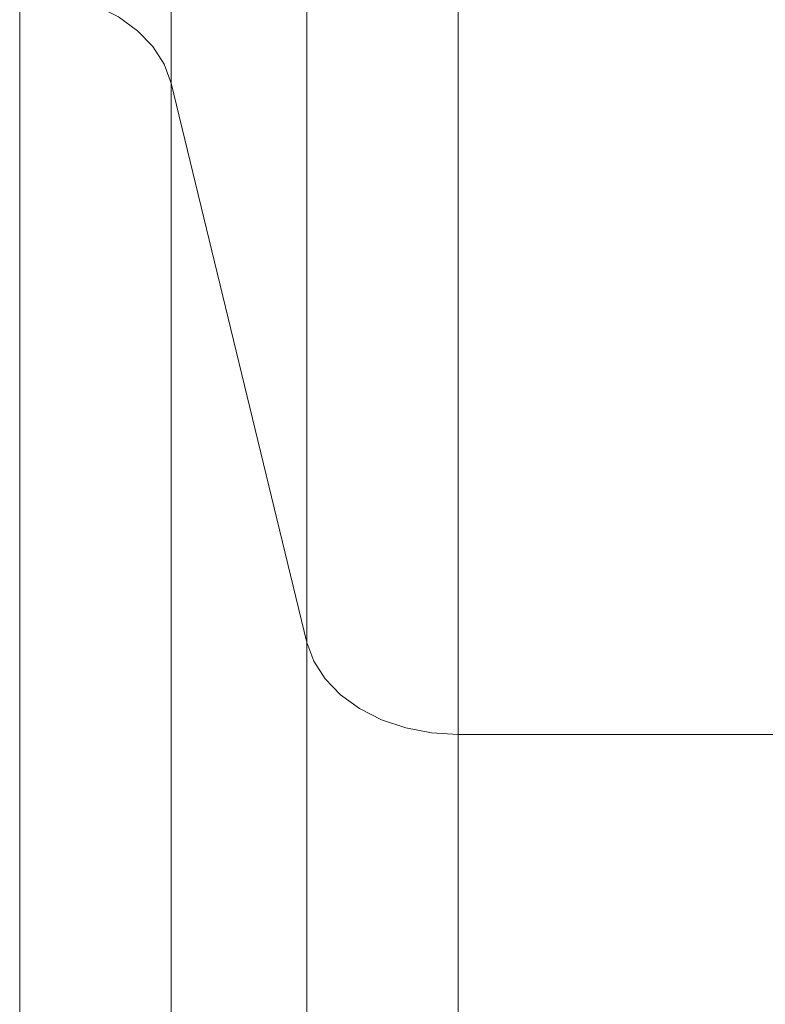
# Model space of a CAD drawing. Extents: x 193 to 943, y 26 to 526.
# Tile 219 of 256: x 397.31 to 398.77, y 117.83 to 119.75. Entities that reach past the tile are written whole.
import ezdxf

# ---------------------------------------------------------------- set-up
doc = ezdxf.new("R2010")
doc.units = 0
doc.layers.get('0').update_dxf_attribs({"lineweight": 25})
doc.layers.add('KG4_HLS_SYA', color=7, linetype='Continuous', lineweight=25)

# ---------------------------------------------------------------- blocks, each defined once
blk = doc.blocks.new('Polylinie-A069HYZG7N', base_point=(397.3145, 119.627))
at = {"color": 0, "lineweight": -2}
for p, q in [((397.3666, 119.8037), (397.3145, 119.807)), ((397.4171, 119.7939), (397.3666, 119.8037)), ((397.4645, 119.7778), (397.4171, 119.7939)), ((397.5073, 119.756), (397.4645, 119.7778)), ((397.5443, 119.7292), (397.5073, 119.756)), ((397.5743, 119.6981), (397.5443, 119.7292)), ((397.5964, 119.6637), (397.5743, 119.6981)), ((397.6099, 119.627), (397.5964, 119.6637))]:
    blk.add_line(p, q, dxfattribs=at)
blk = doc.blocks.new('Polylinie-A069HZDY7N', base_point=(397.8752, 118.3549))
at = {"color": 0, "lineweight": -2}
for p, q in [((397.8887, 118.4982), (397.8752, 118.5349)), ((397.9108, 118.4638), (397.8887, 118.4982)), ((397.9408, 118.4327), (397.9108, 118.4638)), ((397.9778, 118.4058), (397.9408, 118.4327)), ((398.0206, 118.384), (397.9778, 118.4058)), ((398.068, 118.368), (398.0206, 118.384)), ((398.1185, 118.3582), (398.068, 118.368)), ((398.1706, 118.3549), (398.1185, 118.3582))]:
    blk.add_line(p, q, dxfattribs=at)

msp = doc.modelspace()

# ---------------------------------------------------------------- linework, layer by layer
at = {"layer": 'KG4_HLS_SYA', "color": 8, "linetype": 'Continuous', "lineweight": 9, "ltscale": 0.13, "true_color": 0x808080}
for p, q in [((397.6099, 119.627), (397.6099, 123.0251)), ((397.8752, 121.235), (397.8752, 118.5349)), ((398.1706, 118.3549), (398.1706, 121.0025)), ((397.3145, 119.807), (397.3145, 116.0269)), ((397.6099, 115.9456), (397.6099, 119.627)), ((397.6099, 119.627), (397.8752, 118.5349)), ((397.8752, 118.5349), (397.8752, 115.4519)), ((398.1706, 115.3706), (398.1706, 118.3549)), ((399.3368, 118.3549), (398.1706, 118.3549))]:
    msp.add_line(p, q, dxfattribs=at)

# ---------------------------------------------------------------- block references
for name, p in [('Polylinie-A069HYZG7N', (397.3145, 119.627)), ('Polylinie-A069HZDY7N', (397.8752, 118.3549))]:
    msp.add_blockref(name, p, dxfattribs=at)

doc.saveas('drawing.dxf')
